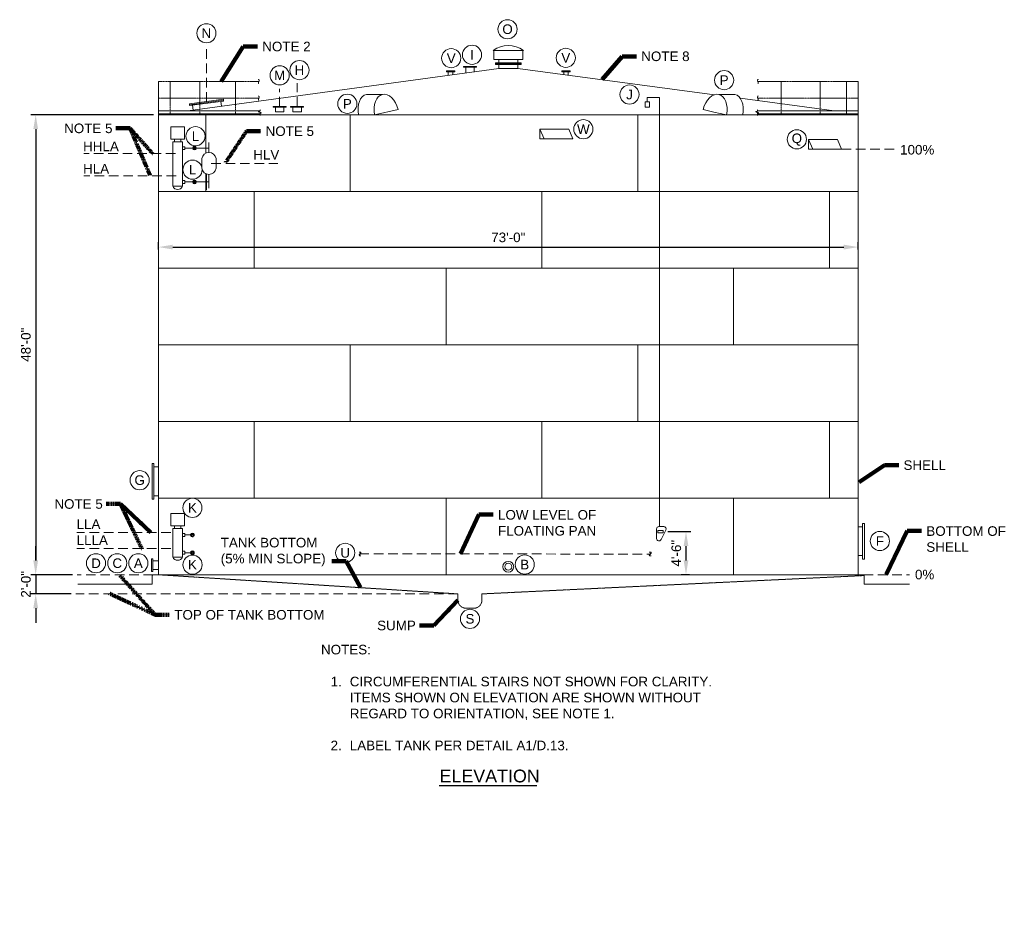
# Model space of a CAD drawing. Header units: inches. Extents: x -1329 to 1313, y -843 to 821.
# Tile 3 of 3: x 80 to 1313, y -493 to 645. Entities that reach past the tile are written whole.
import ezdxf

# ---------------------------------------------------------------- set-up
doc = ezdxf.new("R2010")
doc.units = ezdxf.units.IN
doc.header["$MEASUREMENT"] = 0
for name, pattern in [('( Dashed )', [9, 6, -3]), ('CENTER', [0.629921, 0.393701, -0.07874, 0.07874, -0.07874]), ('HIDDEN', [0.19685, 0.15748, -0.03937])]:
    doc.linetypes.add(name, pattern=pattern)
doc.layers.get('DefPoints').update_dxf_attribs({"lineweight": 0})
for name, color, linetype, lineweight in [('G-ANNO-DIMS', 2, 'Continuous', 0), ('G-ANNO-KEYN', 2, 'Continuous', 0), ('G-ANNO-MASK', 1, 'Continuous', 0), ('G-ANNO-NOTE', 4, 'Continuous', 30), ('G-ANNO-TEXT', 2, 'Continuous', 30), ('G-GRID-COOR', 2, 'Continuous', 13), ('M-DETL LGHT', 3, 'Continuous', 0), ('M-DETL-LGHT', 3, 'Continuous', 0), ('M-DETL-MEDM', 5, 'Continuous', 0), ('M-DETL-MLGT', 2, 'Continuous', 0)]:
    doc.layers.add(name, color=color, linetype=linetype, lineweight=lineweight)
doc.styles.add("AEC_AC_11ArchDims-CC_1-8_1'", font='arial.ttf', dxfattribs={"height": 12})
doc.styles.add("AEC_AC_48Text-LeftTop_1-4_1'", font='arial.ttf', dxfattribs={"height": 6})
doc.styles.add("AEC_AC_50Text-LeftTop_1-8_1'", font='arial.ttf', dxfattribs={"height": 12})
doc.styles.add("AEC_AC_51Text-LeftTop_3-32_1'", font='arial.ttf', dxfattribs={"height": 16})
doc.styles.add('ROMANS-64', font='romans.shx', dxfattribs={"width": 0.8, "height": 8})
doc.dimstyles.new("AEC_AC_11_Arch-Dims_1-8_1'", dxfattribs={"dimtxt": 12, "dimasz": 18, "dimexe": 6, "dimexo": 6, "dimgap": 6, "dimtad": 1, "dimdec": 4, "dimzin": 15, "dimdsep": 46, "dimlunit": 4, "dimtxsty": "AEC_AC_11ArchDims-CC_1-8_1'", "dimcen": 0.09, "dimclrd": 256, "dimclre": 256, "dimazin": 2, "dimtfac": 0.7, "dimtdec": 4, "dimtix": 1, "dimtmove": 1, "dimatfit": 3, "dimfxl": 1, "dimfrac": 1, "dimtolj": 1, "dimtzin": 15, "dimlwd": 30, "dimlwe": 30, "dimarcsym": 0})
doc.dimstyles.new("AEC_AC_50_Notes_1-8_1'", dxfattribs={"dimtxt": 12, "dimasz": 18, "dimexe": 6, "dimexo": 6, "dimgap": 6, "dimtad": 1, "dimjust": 1, "dimdec": 3, "dimzin": 15, "dimdsep": 46, "dimlunit": 5, "dimtxsty": "AEC_AC_50Text-LeftTop_1-8_1'", "dimcen": 0.09, "dimclrd": 256, "dimclre": 256, "dimazin": 2, "dimtfac": 0.7, "dimtdec": 3, "dimtmove": 1, "dimatfit": 1, "dimfxl": 1, "dimfrac": 1, "dimtolj": 1, "dimtzin": 15, "dimlwd": 30, "dimlwe": 30, "dimarcsym": 0})

# ---------------------------------------------------------------- blocks, each defined once
blk = doc.blocks.new('*D59')
at = {"layer": 'DefPoints', "color": 0, "transparency": 16777216}
for p in [(253.8, 525.8), (100.1, -50.2), (152, -50.2)]:
    blk.add_point(p, dxfattribs=at)
at = {"layer": 'G-ANNO-DIMS', "lineweight": 30, "transparency": 16777216}
for p, q in [((247.8, 525.8), (94.1, 525.8)), ((100.1, 507.8), (100.1, -32.2)), ((146, -50.2), (94.1, -50.2))]:
    blk.add_line(p, q, dxfattribs=at)
at = {"layer": 'G-ANNO-DIMS', "transparency": 16777216}
for points in [[(97.1, 507.8), (103.1, 507.8), (100.1, 525.8)], [(97.1, -32.2), (103.1, -32.2), (100.1, -50.2)]]:
    blk.add_solid(points, dxfattribs=at)
at = {"layer": 'G-ANNO-DIMS', "color": 0, "lineweight": 30, "transparency": 16777216, "insert": (87.9, 237.8), "char_height": 12, "attachment_point": 5, "rotation": 90, "style": "AEC_AC_11ArchDims-CC_1-8_1'"}
blk.add_mtext('\\A1;48\'-0"', dxfattribs=at)
blk = doc.blocks.new('*D60')
at = {"layer": 'DefPoints', "color": 0, "transparency": 16777216}
for p in [(152, -50.2), (100.1, -74.2), (150.5, -74.2)]:
    blk.add_point(p, dxfattribs=at)
at = {"layer": 'G-ANNO-DIMS', "lineweight": 30, "transparency": 16777216}
for p, q in [((100.1, -32.2), (100.1, -14.2)), ((146, -50.2), (94.1, -50.2)), ((100.1, -50.2), (100.1, -74.2)), ((144.5, -74.2), (94.1, -74.2)), ((100.1, -92.2), (100.1, -110.2))]:
    blk.add_line(p, q, dxfattribs=at)
at = {"layer": 'G-ANNO-DIMS', "transparency": 16777216}
for points in [[(97.1, -32.2), (103.1, -32.2), (100.1, -50.2)], [(97.1, -92.2), (103.1, -92.2), (100.1, -74.2)]]:
    blk.add_solid(points, dxfattribs=at)
at = {"layer": 'G-ANNO-DIMS', "color": 0, "lineweight": 30, "transparency": 16777216, "insert": (87.9, -62.2), "char_height": 12, "attachment_point": 5, "rotation": 90, "style": "AEC_AC_11ArchDims-CC_1-8_1'"}
blk.add_mtext('\\A1;2\'-0"', dxfattribs=at)
blk = doc.blocks.new('*D61')
at = {"layer": 'DefPoints', "color": 0, "transparency": 16777216}
for p in [(885.7, 3.8), (914.3, -50.2), (924.7, -50.2)]:
    blk.add_point(p, dxfattribs=at)
at = {"layer": 'G-ANNO-DIMS', "lineweight": 30, "transparency": 16777216}
for p, q in [((891.7, 3.8), (920.3, 3.8)), ((914.3, -14.2), (914.3, -32.2)), ((918.7, -50.2), (908.3, -50.2))]:
    blk.add_line(p, q, dxfattribs=at)
at = {"layer": 'G-ANNO-DIMS', "transparency": 16777216}
for points in [[(911.3, -14.2), (917.3, -14.2), (914.3, 3.8)], [(911.3, -32.2), (917.3, -32.2), (914.3, -50.2)]]:
    blk.add_solid(points, dxfattribs=at)
at = {"layer": 'G-ANNO-DIMS', "color": 0, "lineweight": 30, "transparency": 16777216, "insert": (902.2, -23.2), "char_height": 12, "attachment_point": 5, "rotation": 90, "style": "AEC_AC_11ArchDims-CC_1-8_1'"}
blk.add_mtext('\\A1;4\'-6"', dxfattribs=at)
blk = doc.blocks.new('*D62')
at = {"layer": 'DefPoints', "color": 0, "transparency": 16777216}
for p in [(1129.8, 360.1), (253.8, 351.1), (1129.8, 351.1)]:
    blk.add_point(p, dxfattribs=at)
at = {"layer": 'G-ANNO-DIMS', "lineweight": 30, "transparency": 16777216}
for p, q in [((253.8, 357.1), (253.8, 366.1)), ((271.8, 360.1), (1111.8, 360.1)), ((1129.8, 357.1), (1129.8, 366.1))]:
    blk.add_line(p, q, dxfattribs=at)
at = {"layer": 'G-ANNO-DIMS', "transparency": 16777216}
for points in [[(271.8, 363.1), (271.8, 357.1), (253.8, 360.1)], [(1111.8, 363.1), (1111.8, 357.1), (1129.8, 360.1)]]:
    blk.add_solid(points, dxfattribs=at)
at = {"layer": 'G-ANNO-DIMS', "color": 0, "lineweight": 30, "transparency": 16777216, "insert": (691.8, 372.2), "char_height": 12, "attachment_point": 5, "style": "AEC_AC_11ArchDims-CC_1-8_1'"}
blk.add_mtext('\\A1;73\'-0"', dxfattribs=at)

msp = doc.modelspace()

# ---------------------------------------------------------------- linework, layer by layer
at = {"layer": 'G-ANNO-KEYN'}
for centre in [(690.86751, 632.85613), (313.83473, 627.87049), (620.36428, 596.67124), (646.4087, 600.90884), (763.81417, 597.095), (430.29961, 581.69124), (405.55512, 575.13452), (962.0572, 569.13069), (843.56606, 551.11715), (490.26369, 539.52663), (785.80057, 507.72178), (300.20709, 498.9341), (1053.09566, 495.02583), (296.49798, 457.05514), (230.28005, 68.21869), (296.30933, 33.57143), (1157.0092, -7.94433), (487.64451, -22.7605), (175.62185, -35.79409), (202.22961, -35.79866), (228.60188, -35.79409), (296.43509, -37.60005), (712.3888, -37.45221), (643.81967, -105.4486)]:
    msp.add_circle(centre, 12, dxfattribs=at)
at = {"layer": 'G-ANNO-MASK', "linetype": 'CENTER'}
for points in [[(380.96849, 532.59742), (380.96849, 530.33555), (378.99031, 529.61555), (382.94668, 528.17555), (380.96849, 527.45555), (380.96849, 524.75114)], [(1003.61717, 532.59742), (1003.61717, 530.33555), (1001.63898, 529.61555), (1005.59535, 528.17555), (1003.61717, 527.45555), (1003.61717, 524.75114)]]:
    msp.add_lwpolyline(points, dxfattribs=at)
for centre, radius, start, end in [((380.70169, 566.1418), 1.79612, 128.2970884, 221.06651281), ((378.328, 568.66221), 1.68015, 318.61342086, 69.82860225), ((1005.31955, 568.66221), 1.68015, 110.17139775, 221.38657914), ((1002.94586, 566.1418), 1.79612, 318.93348719, 51.7029116), ((380.70169, 545.2757), 1.79612, 128.2970884, 221.06651281), ((378.328, 547.79611), 1.68015, 318.61342086, 69.82860225), ((1005.31955, 547.79611), 1.68015, 110.17139775, 221.38657914), ((1002.94586, 545.2757), 1.79612, 318.93348719, 51.7029116)]:
    msp.add_arc(centre, radius, start, end, dxfattribs=at)
at = {"layer": 'G-ANNO-TEXT'}
msp.add_line((605.36237, -314.19032), (727.64836, -314.19032), dxfattribs=at)
at = {"layer": 'G-GRID-COOR', "linetype": '( Dashed )', "ltscale": 2}
for p, q in [((313.82377, 541.99459), (313.82377, 612.18357)), ((405.55498, 536.26715), (405.55498, 558.17602)), ((427.33435, 536.26715), (427.33435, 565.4801)), ((275.04708, 477.29336), (160.23557, 477.29336)), ((275.87584, 449.28248), (160.23557, 449.28248)), ((269.38194, 2.84839), (151.67664, 2.84839)), ((269.38194, -17.45441), (151.67664, -17.45441)), ((505.36153, -24.18039), (870.15504, -24.22369)), ((247.09276, -50.18039), (151.99764, -50.18039)), ((1136.55479, -50.18039), (1194.24531, -50.18039)), ((628.79475, -74.18039), (150.47537, -74.18039))]:
    msp.add_line(p, q, dxfattribs=at)
at = {"layer": 'G-GRID-COOR', "linetype": '( Dashed )', "ltscale": 2, "flags": 128}
for points in [[(1108.89782, 482.76421), (1177.84859, 482.76421)], [(319.96584, 464.90392), (403.19439, 464.90392)]]:
    msp.add_lwpolyline(points, dxfattribs=at)
at = {"layer": 'M-DETL LGHT'}
for p, q in [((710.65892, 606.12663), (672.98863, 606.12663)), ((673.82377, 606.12663), (673.82377, 594.81921)), ((709.82377, 606.12663), (709.82377, 594.81921)), ((673.82377, 594.81921), (709.82377, 594.81921)), ((679.82377, 594.81921), (679.82377, 590.81921)), ((703.82377, 594.81921), (703.82377, 590.81921)), ((679.82377, 583.81921), (290.54791, 530.81921)), ((614.28085, 580.76953), (624.69927, 580.76953)), ((614.28085, 579.76953), (614.28085, 580.76953)), ((614.28085, 579.76953), (624.69927, 579.76953)), ((616.71835, 575.05822), (616.71835, 579.76953)), ((622.26177, 575.98213), (622.26177, 579.76953)), ((624.69927, 579.76953), (624.69927, 580.76953)), ((635.82377, 586.38272), (635.82377, 585.38272)), ((635.82377, 586.38272), (651.82377, 586.38272)), ((635.82377, 585.38272), (651.82377, 585.38272)), ((638.44877, 585.38272), (638.44877, 578.18599)), ((649.19877, 585.38272), (649.19877, 579.64961)), ((651.82377, 586.38272), (651.82377, 585.38272)), ((675.82377, 590.81921), (675.82377, 588.81921)), ((675.82377, 590.81921), (707.82377, 590.81921)), ((675.82377, 589.81921), (707.82377, 589.81921)), ((675.82377, 588.81921), (707.82377, 588.81921)), ((679.82377, 588.81921), (679.82377, 583.81921)), ((703.82377, 583.81921), (679.82377, 583.81921)), ((703.82377, 588.81921), (703.82377, 583.81921)), ((703.82377, 583.81921), (949.88556, 550.8867)), ((707.82377, 590.81921), (707.82377, 588.81921)), ((769.36669, 580.76953), (758.94827, 580.76953)), ((758.94827, 579.76953), (758.94827, 580.76953)), ((769.36669, 579.76953), (758.94827, 579.76953)), ((761.38577, 575.98213), (761.38577, 579.76953)), ((766.92919, 575.05822), (766.92919, 579.76953)), ((769.36669, 579.76953), (769.36669, 580.76953)), ((292.51215, 539.57319), (335.11905, 545.37413)), ((292.67148, 538.40289), (335.27838, 544.20383)), ((292.83082, 537.23259), (335.43772, 543.03353)), ((335.11905, 545.37413), (335.27838, 544.20383)), ((335.43772, 543.03353), (335.27838, 544.20383)), ((514.10938, 551.21981), (534.267, 551.21981)), ((975.56257, 551.21941), (955.40494, 551.21941)), ((982.15113, 546.56833), (1099.82377, 530.81921)), ((253.82377, 530.81921), (380.96849, 530.81921)), ((292.51215, 539.57319), (292.67148, 538.40289)), ((292.83082, 537.23259), (292.67148, 538.40289)), ((397.55498, 536.26715), (397.55498, 535.26715)), ((397.55498, 536.26715), (413.55498, 536.26715)), ((397.55498, 535.26715), (413.55498, 535.26715)), ((400.17998, 535.26715), (400.17998, 529.39839)), ((410.92998, 535.26715), (410.92998, 529.48116)), ((413.55498, 536.26715), (413.55498, 535.26715)), ((419.33435, 536.26715), (419.33435, 535.26715)), ((419.33435, 536.26715), (435.33435, 536.26715)), ((419.33435, 535.26715), (435.33435, 535.26715)), ((421.95935, 535.26715), (421.95935, 529.39839)), ((432.70935, 535.26715), (432.70935, 529.48116)), ((435.33435, 536.26715), (435.33435, 535.26715)), ((524.48308, 525.81982), (553.89845, 532.50692)), ((862.98296, 535.4266), (868.61925, 535.4266)), ((935.77349, 532.50652), (949.27667, 528.88835)), ((1003.61717, 530.81921), (1082.36855, 530.81921)), ((1082.36855, 530.81921), (1129.82377, 530.81921)), ((253.82377, 526.81921), (380.96849, 526.81921)), ((253.82377, 525.81921), (253.82377, -50.18039)), ((253.82377, 525.81921), (398.30108, 525.81921)), ((305.32377, 526.81921), (269.32377, 526.81921)), ((313.17391, 525.81921), (313.17391, 477.85724)), ((434.82056, 525.81921), (679.79469, 525.81921)), ((504.32545, 525.81982), (524.48308, 525.81982)), ((679.79469, 525.81921), (886.66324, 525.81921)), ((965.18887, 525.81942), (949.27667, 528.88835)), ((985.34649, 525.81942), (965.18887, 525.81942)), ((985.34647, 525.81921), (1129.82377, 525.81921)), ((1003.61717, 526.81921), (1082.36855, 526.81921)), ((1082.36855, 526.81921), (1129.82377, 526.81921)), ((1129.82377, 525.81921), (1129.82377, -50.18039)), ((269.29018, 495.34707), (269.29018, 510.71756)), ((286.28678, 510.71756), (269.29018, 510.71756)), ((286.28678, 495.34707), (286.28678, 510.71756)), ((731.48159, 507.82142), (767.63937, 507.8382)), ((731.48159, 507.82142), (736.75378, 495.82144)), ((731.48159, 507.82142), (731.48159, 495.82144)), ((767.63937, 507.8382), (772.70371, 495.82144)), ((286.28678, 495.34707), (269.29018, 495.34707)), ((731.48159, 495.82144), (736.75378, 495.82144)), ((736.75378, 495.82144), (772.70371, 495.82144)), ((1067.67571, 494.76418), (1103.83348, 494.78096)), ((1067.67571, 494.76418), (1072.94789, 482.76421)), ((1067.67571, 494.76418), (1067.67571, 482.76421)), ((1103.83348, 494.78096), (1108.89782, 482.76421)), ((271.66971, 492.0218), (271.66971, 436.2202)), ((283.90726, 492.0218), (283.90726, 436.2202)), ((1067.67571, 482.76421), (1072.94789, 482.76421)), ((1072.94789, 482.76421), (1108.89782, 482.76421)), ((313.17391, 451.95148), (313.17391, 429.81961)), ((313.82377, 451.67185), (313.82377, 431.81961)), ((283.90726, 436.2202), (271.66971, 436.2202)), ((245.82377, 89.18968), (245.82377, 44.44978)), ((245.82377, 89.18968), (248.18597, 89.18968)), ((248.18597, 89.18968), (248.18597, 44.44978)), ((253.82377, 84.81961), (248.18597, 84.81961)), ((245.82377, 44.44978), (248.18597, 44.44978)), ((253.82377, 48.81961), (248.18597, 48.81961)), ((269.29018, 10.9555), (269.29018, 26.32598)), ((286.28678, 26.32598), (269.29018, 26.32598)), ((286.28678, 10.9555), (286.28678, 26.32598)), ((1135.46157, 14.18956), (1135.46157, -30.55034)), ((1137.82377, 14.18956), (1135.46157, 14.18956)), ((1137.82377, 14.18956), (1137.82377, -30.55034)), ((286.28678, 10.9555), (269.29018, 10.9555)), ((271.66971, 7.63022), (271.66971, -27.98551)), ((283.90726, 7.63022), (283.90726, -27.98551)), ((877.42125, 7.14815), (877.42125, -4.85185)), ((886.42125, 10.14815), (880.42125, 10.14815)), ((883.10453, -6.19349), (889.10453, 5.80651)), ((1129.82377, 9.81949), (1135.46157, 9.81949)), ((296.30919, -0.37552), (286.8825, -0.37552)), ((296.30919, -22.56212), (286.8825, -22.56212)), ((245.23328, -30.18039), (245.23328, -46.18039)), ((245.23328, -30.18039), (246.73328, -30.18039)), ((246.73328, -30.18039), (246.73328, -46.18039)), ((246.73328, -32.80539), (253.82377, -32.80539)), ((283.90726, -27.98551), (271.66971, -27.98551)), ((1129.82377, -26.18051), (1135.46157, -26.18051)), ((1137.82377, -30.55034), (1135.46157, -30.55034)), ((245.23328, -46.18039), (246.73328, -46.18039)), ((246.73328, -43.55539), (253.82377, -43.55539)), ((253.82377, -50.18039), (1129.82377, -50.18039))]:
    msp.add_line(p, q, dxfattribs=at)
at = {"layer": 'M-DETL LGHT', "flags": 128}
for points in [[(331.82377, 542.54149), (332.63952, 536.54999)], [(296.44477, 537.72463), (297.26051, 531.73313)], [(868.61925, 535.4266), (868.61925, 542.02088), (862.98296, 542.02088), (862.98296, 535.4266)], [(398.30106, 525.81945), (253.82377, 525.81921), (253.82377, 429.81961), (493.82377, 429.81961), (493.82377, 525.81961), (398.30106, 525.81945)], [(400.17998, 529.48116), (410.92998, 529.48116)], [(421.95935, 529.39839), (432.70935, 529.39839)], [(965.18887, 525.81945), (853.82377, 525.81961), (853.82377, 429.81961), (1129.82377, 429.81961), (1129.82377, 525.81921), (985.34649, 525.81942)], [(271.66971, 492.0218), (283.90726, 492.0218)], [(283.90726, 485.73414), (286.8825, 485.73414), (286.8825, 482.29798), (283.90726, 482.29798)], [(286.8825, 484.01606), (317.02085, 484.01606)], [(317.02085, 478.72966), (317.02085, 491.01507)], [(317.02085, 451.07907), (317.02085, 433.68575)], [(283.90726, 443.36166), (286.8825, 443.36166), (286.8825, 439.9255), (283.90726, 439.9255)], [(286.8825, 441.64358), (317.02085, 441.64358)], [(1129.82377, 333.81961), (973.82377, 333.81961), (973.82377, 237.81961), (1129.82377, 237.81961)], [(253.82377, 141.81961), (493.82377, 141.81961), (493.82377, 237.81961), (253.82377, 237.81961)], [(1129.82377, 237.81961), (853.82377, 237.81961), (853.82377, 141.81961), (1129.82377, 141.81961)], [(253.82377, 45.81961), (373.82377, 45.81961), (373.82377, 141.81961), (253.82377, 141.81961)], [(1093.82377, 45.81961), (1129.82377, 45.81961)], [(271.66971, 7.63022), (283.90726, 7.63022)], [(283.90726, 1.34256), (286.8825, 1.34256), (286.8825, -2.0936), (283.90726, -2.0936)], [(283.90726, -20.84404), (286.8825, -20.84404), (286.8825, -24.2802), (283.90726, -24.2802)]]:
    msp.add_lwpolyline(points, dxfattribs=at)
at = {"layer": 'M-DETL LGHT'}
for radius in [6.75, 4.3125]:
    msp.add_circle((691.79469, -40.18039), radius, dxfattribs=at)
for centre, radius, start, end in [((691.82377, 582.48494), 30.22734, 51.45595082, 128.54404918), ((298.86183, 484.01606), 2.3195, 19.83198777, 160.16801223), ((298.86183, 484.01606), 2.3195, 199.83198777, 340.16801223), ((298.86183, 484.01606), 1.33585, 36.0918074, 143.9081926), ((298.86183, 484.01606), 1.33585, 216.0918074, 323.9081926), ((298.86183, 441.64358), 2.3195, 19.83198777, 160.16801223), ((277.78848, 438.76969), 6.62867, 202.61986665, 337.38013613), ((298.86183, 441.64358), 2.3195, 199.83198777, 340.16801223), ((298.86183, 441.64358), 1.33585, 36.0918074, 143.9081926), ((298.86183, 441.64358), 1.33585, 216.0918074, 323.9081926), ((296.30919, -0.37552), 2.3195, 19.83198777, 160.16801223), ((296.30919, -0.37552), 2.3195, 199.83198777, 19.83198777), ((296.30919, -0.37552), 1.33585, 36.0918074, 143.9081926), ((296.30919, -0.37552), 1.33585, 216.0918074, 36.0918074), ((880.42125, 7.14815), 3, 90, 180), ((886.42125, 7.14815), 3, 333.43494882, 90), ((880.42125, -4.85185), 3, 180, 333.43494882), ((296.30919, -22.56212), 2.3195, 19.83198777, 160.16801223), ((296.30919, -22.56212), 2.3195, 199.83198777, 19.83198777), ((296.30919, -22.56212), 1.33585, 36.0918074, 143.9081926), ((296.30919, -22.56212), 1.33585, 216.0918074, 36.0918074), ((277.78848, -25.43602), 6.62867, 202.61986665, 337.38013613)]:
    msp.add_arc(centre, radius, start, end, dxfattribs=at)
for centre, start_param, end_param in [((519.31785, 527.89756), 0, 1.5188867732), ((539.47547, 527.89756), 4.7691195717, 7.8020720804)]:
    msp.add_ellipse(centre, major_axis=(-5.20847, 23.32225), ratio=0.6321006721, start_param=start_param, end_param=end_param, dxfattribs=at)
at = {"layer": 'M-DETL LGHT', "extrusion": (0, 0, -1)}
for centre, start_param, end_param in [((950.19647, 527.89716), 4.7691195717, 7.8020720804), ((970.35409, 527.89716), 0, 1.5188867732)]:
    msp.add_ellipse(centre, major_axis=(5.20847, 23.32225), ratio=0.6321006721, start_param=start_param, end_param=end_param, dxfattribs=at)
at = {"layer": 'M-DETL LGHT'}
for points in [[(493.82377, 429.81961), (853.82377, 429.81961), (853.82377, 525.81961), (493.82377, 525.81961)], [(281.68436, 492.0218), (273.8926, 492.0218), (273.8926, 495.34707), (281.68436, 495.34707)], [(373.82377, 333.81961), (733.82377, 333.81961), (733.82377, 429.81961), (373.82377, 429.81961)], [(733.82377, 333.81961), (1093.82377, 333.81961), (1093.82377, 429.81961), (733.82377, 429.81961)], [(253.82377, 237.81961), (613.82377, 237.81961), (613.82377, 333.81961), (253.82377, 333.81961)], [(493.82377, 141.81961), (853.82377, 141.81961), (853.82377, 237.81961), (493.82377, 237.81961)], [(373.82377, 45.81961), (733.82377, 45.81961), (733.82377, 141.81961), (373.82377, 141.81961)], [(733.82377, 45.81961), (1093.82377, 45.81961), (1093.82377, 141.81961), (733.82377, 141.81961)], [(253.82377, -50.18039), (613.82377, -50.18039), (613.82377, 45.81961), (253.82377, 45.81961)], [(613.82377, -50.18039), (973.82377, -50.18039), (973.82377, 45.81961), (613.82377, 45.81961)], [(281.68436, 7.63022), (273.8926, 7.63022), (273.8926, 10.9555), (281.68436, 10.9555)], [(879.11567, 2.43356), (885.65853, 2.43356), (885.65853, 5.20565), (879.11567, 5.20565)]]:
    msp.add_3dface(points, dxfattribs=at)
at = {"layer": 'M-DETL-LGHT', "linetype": 'CENTER', "ltscale": 4}
for p, q in [((253.82377, 525.81921), (253.82377, 567.55141)), ((1115.20546, 525.81921), (1115.20546, 567.55141)), ((1129.82377, 525.81921), (1129.82377, 567.55141))]:
    msp.add_line(p, q, dxfattribs=at)
at = {"layer": 'M-DETL-LGHT', "linetype": 'CENTER'}
for p, q in [((253.82377, 567.55141), (379.58856, 567.55141)), ((268.44208, 525.81921), (268.44208, 567.55141)), ((305.79326, 525.81921), (305.79326, 567.55141)), ((350.30462, 525.81921), (350.30462, 567.55141)), ((1129.82377, 567.55141), (1004.05899, 567.55141)), ((1033.34293, 525.81921), (1033.34293, 567.55141)), ((1082.36855, 525.81921), (1082.36855, 567.55141)), ((379.34105, 546.56324), (253.82377, 546.56324)), ((1004.20987, 546.56324), (1129.82377, 546.56324))]:
    msp.add_line(p, q, dxfattribs=at)
at = {"layer": 'M-DETL-LGHT'}
for p, q in [((308.17985, 458.82638), (308.17985, 470.98145)), ((325.86183, 458.82638), (325.86183, 470.98145)), ((246.09277, -51.18039), (247.09276, -50.18039)), ((246.09277, -51.18039), (246.09277, -62.18034)), ((253.82377, -50.18039), (247.09276, -50.18039)), ((1129.82377, -50.18039), (1136.55479, -50.18039)), ((1137.55478, -51.18039), (1136.55479, -50.18039)), ((1137.55478, -51.18039), (1137.55478, -62.18034)), ((246.09277, -62.18034), (152.73892, -62.18034)), ((1137.55478, -62.18034), (1194.28202, -62.18034))]:
    msp.add_line(p, q, dxfattribs=at)
for centre, start, end in [((317.02085, 469.81181), 7.54200279, 172.45800275), ((317.02085, 459.99692), 187.54200554, 352.45800555)]:
    msp.add_arc(centre, 8.91785, start, end, dxfattribs=at)
at = {"layer": 'M-DETL-MEDM'}
for p, q in [((865.80111, 542.02088), (865.80111, 547.58484)), ((865.80111, 547.58484), (881.16825, 547.58484)), ((881.16825, 547.58484), (881.16825, 10.14815))]:
    msp.add_line(p, q, dxfattribs=at)
at = {"layer": 'M-DETL-MLGT', "linetype": 'HIDDEN'}
for p, q in [((253.82377, -50.18039), (628.79475, -74.18039)), ((1137.55478, -51.18039), (658.79463, -74.18039)), ((628.79475, -74.18039), (628.79475, -82.08036)), ((658.79463, -74.18039), (658.79463, -82.08036)), ((643.79469, -92.08032), (638.79471, -92.08032)), ((643.79469, -92.08032), (648.79467, -92.08032))]:
    msp.add_line(p, q, dxfattribs=at)
for centre, start, end in [((638.79471, -82.08036), 180, 270), ((648.79467, -82.08036), 270, 0)]:
    msp.add_arc(centre, 9.99996, start, end, dxfattribs=at)

# ---------------------------------------------------------------- texts
at = {"layer": 'G-ANNO-KEYN', "char_height": 12, "attachment_point": 5, "style": "AEC_AC_50Text-LeftTop_1-8_1'"}
for s, insert in [('N', (313.83459, 627.87044)), ('O', (690.86737, 632.86066)), ('V', (620.36414, 596.67119)), ('I', (646.40857, 600.90879)), ('V', (763.81403, 597.09495)), ('M', (405.55498, 575.13448)), ('H', (430.29947, 581.6912)), ('P', (962.05706, 569.13064)), ('J', (843.56592, 551.01649)), ('P', (490.26355, 539.52658)), ('L', (300.20696, 498.93406)), ('W', (785.80043, 507.72174)), ('Q', (1053.09552, 494.6645)), ('L', (296.49784, 457.05509)), ('G', (230.27991, 68.22322)), ('K', (296.30919, 33.57138)), ('F', (1157.00906, -7.94438)), ('U', (487.64437, -22.86115)), ('D', (175.62171, -35.79413)), ('C', (202.22947, -35.79413)), ('A', (228.60175, -35.79413)), ('K', (296.43496, -37.60009)), ('B', (712.38866, -37.45225)), ('S', (643.81953, -105.44407))]:
    msp.add_mtext(s, dxfattribs=dict(at, insert=insert))
at = {"layer": 'G-ANNO-MASK', "char_height": 8, "width": 13.1023608, "attachment_point": 5, "style": 'ROMANS-64'}
for insert, rotation in [((505.56187, -24.18039), 90), ((870.01448, -24.18039), 270)]:
    msp.add_mtext('\\H1x;\\W0.8;~', dxfattribs=dict(at, insert=insert, rotation=rotation))
at = {"layer": 'G-ANNO-NOTE', "char_height": 12, "style": "AEC_AC_50Text-LeftTop_1-8_1'"}
for s, insert, attachment_point in [('NOTE 2', (383.76343, 611.20205), 4), ('NOTE 8', (858.27962, 598.94451), 4), ('100%', (1203.80915, 481.93982), 5), ('SHELL', (1186.6482, 86.99875), 4), ('LOW LEVEL OF\\PFLOATING PAN', (678.95016, -1.32611), 7), ('TANK BOTTOM\\P(5% MIN SLOPE)', (331.77208, -39.5604), 7), ('0%', (1213.09502, -50.03466), 5), ('SUMP', (527.60216, -107.71426), 1)]:
    msp.add_mtext(s, dxfattribs=dict(at, insert=insert, attachment_point=attachment_point))
at = {"layer": 'G-ANNO-NOTE', "linetype": 'CENTER', "char_height": 12, "style": "AEC_AC_50Text-LeftTop_1-8_1'"}
for s, insert, attachment_point in [('NOTE 5', (135.7193, 502.62955), 7), ('NOTE 5', (387.9676, 505.17379), 4), ('HHLA', (181.87722, 486.15756), 5), ('HLV', (388.80051, 475.77544), 5), ('HLA', (175.73518, 458.18939), 5), ('NOTE 5', (123.56413, 32.24791), 7), ('LLA', (166.19159, 13.22735), 5), ('LLLA\\P', (170.92678, -6.85086), 5), ('TOP OF TANK BOTTOM', (273.66141, -100.3959), 4)]:
    msp.add_mtext(s, dxfattribs=dict(at, insert=insert, attachment_point=attachment_point))
at = {"layer": 'G-ANNO-NOTE', "insert": (1215.18752, -21.66087), "char_height": 12, "width": 112.1387464, "attachment_point": 7, "style": "AEC_AC_50Text-LeftTop_1-8_1'"}
msp.add_mtext('BOTTOM OF SHELL', dxfattribs=at)
at = {"layer": 'G-ANNO-TEXT', "insert": (457.36085, -137.92232), "char_height": 12, "width": 547.5644004, "attachment_point": 1, "style": "AEC_AC_48Text-LeftTop_1-4_1'"}
msp.add_mtext('NOTES:\\P\\P\\pi-24,l36,t36;1.^ICIRCUMFERENTIAL STAIRS NOT SHOWN FOR CLARITY.  ITEMS SHOWN ON ELEVATION ARE SHOWN WITHOUT REGARD TO ORIENTATION, SEE NOTE 1.\\P\\pi0,l0;\\P\\pi-24,l36;2.^ILABEL TANK PER DETAIL A1/D.13.', dxfattribs=at)
at = {"layer": 'G-ANNO-TEXT', "insert": (605.73301, -294.16766), "char_height": 16, "attachment_point": 1, "style": "AEC_AC_51Text-LeftTop_3-32_1'"}
msp.add_mtext('ELEVATION', dxfattribs=at)

# ---------------------------------------------------------------- dimensions: what is measured, and where the dimension line sits
at = {"layer": 'G-ANNO-DIMS', "lineweight": 30}
for base, p1, p2, picture, middle in [((100.07279, -50.18039), (253.82377, 525.81921), (151.99764, -50.18039), '*D59', (87.94591, 237.81941)), ((914.27998, -50.18039), (885.65853, 3.81961), (924.65791, -50.18039), '*D61', (902.1531, -23.18039)), ((100.07279, -74.18039), (151.99764, -50.18039), (150.47537, -74.18039), '*D60', (87.94591, -62.18039))]:
    dim = msp.add_linear_dim(base=base, p1=p1, p2=p2, angle=270, dimstyle="AEC_AC_11_Arch-Dims_1-8_1'", dxfattribs=at)
    dim.commit()
    dim.dimension.update_dxf_attribs({"geometry": picture, "text_midpoint": middle})
dim = msp.add_linear_dim(base=(1129.82377, 360.06488), p1=(253.82377, 351.08504), p2=(1129.82377, 351.08504), dimstyle="AEC_AC_11_Arch-Dims_1-8_1'", dxfattribs=at)
dim.commit()
dim.dimension.update_dxf_attribs({"geometry": '*D62', "text_midpoint": (691.82377, 372.19585)})

# ---------------------------------------------------------------- leaders
at = {"layer": 'G-ANNO-NOTE', "lineweight": 30, "annotation_type": 0, "has_hookline": 1}
for points, hookline_direction, text_width in [([(332.19475, 567.55141), (359.76343, 611.20205), (377.76343, 611.20205)], 0, 58.38745), ([(809.19914, 570.10905), (834.27962, 598.94451), (852.27962, 598.94451)], 0, 58.53479), ([(1131.03804, 65.69157), (1162.6482, 86.99875), (1180.6482, 86.99875)], 0, 51.76535), ([(632.13458, -24.18039), (654.95016, 25.09005), (672.95016, 25.09005)], 0, 120.97408), ([(1164.71264, -50.02178), (1191.18752, 4.75529), (1209.18752, 4.75529)], 0, 97.64529), ([(506.72093, -66.24248), (488.83834, -33.35461), (470.83834, -33.35461)], 1, 129.72442), ([(628.79475, -82.08036), (598.56862, -113.92005), (580.56862, -113.92005)], 1, 46.95225)]:
    msp.add_leader(points, dimstyle="AEC_AC_50_Notes_1-8_1'", override={"dimtad": 0, "dimclrd": 0, "dimlwd": 65534}, dxfattribs=dict(at, hookline_direction=hookline_direction, text_width=text_width))
at = {"layer": 'G-ANNO-NOTE', "linetype": 'CENTER', "lineweight": 30, "annotation_type": 0, "has_hookline": 1}
for points, hookline_direction, text_width in [([(246.49773, 477.31819), (218.32905, 508.83534), (200.32905, 508.83534)], 1, 58.60027), ([(338.02276, 466.24083), (363.9676, 505.17379), (381.9676, 505.17379)], 0, 58.60027), ([(233.03239, -17.53425), (206.17388, 38.45371), (188.17388, 38.45371)], 1, 58.60027), ([(205.58829, -51.14703), (249.66141, -100.3959), (267.66141, -100.3959)], 0, 186.46658)]:
    msp.add_leader(points, dimstyle="AEC_AC_50_Notes_1-8_1'", override={"dimtad": 0, "dimclrd": 0, "dimlwd": 65534}, dxfattribs=dict(at, hookline_direction=hookline_direction, text_width=text_width))
at = {"layer": 'G-ANNO-NOTE', "linetype": 'CENTER', "lineweight": 30}
for points in [[(243.16197, 450.25051), (218.32905, 508.83534)], [(192.58278, -73.79171), (249.66141, -100.3959)]]:
    msp.add_leader(points, dimstyle="AEC_AC_50_Notes_1-8_1'", override={"dimclrd": 0, "dimlwd": 65534}, dxfattribs=at)
at = {"layer": 'G-ANNO-NOTE', "lineweight": 30}
msp.add_leader([(244.34188, 2.77025), (206.17388, 38.45371)], dimstyle="AEC_AC_50_Notes_1-8_1'", override={"dimclrd": 0, "dimlwd": 65534}, dxfattribs=at)

doc.saveas('drawing.dxf')
